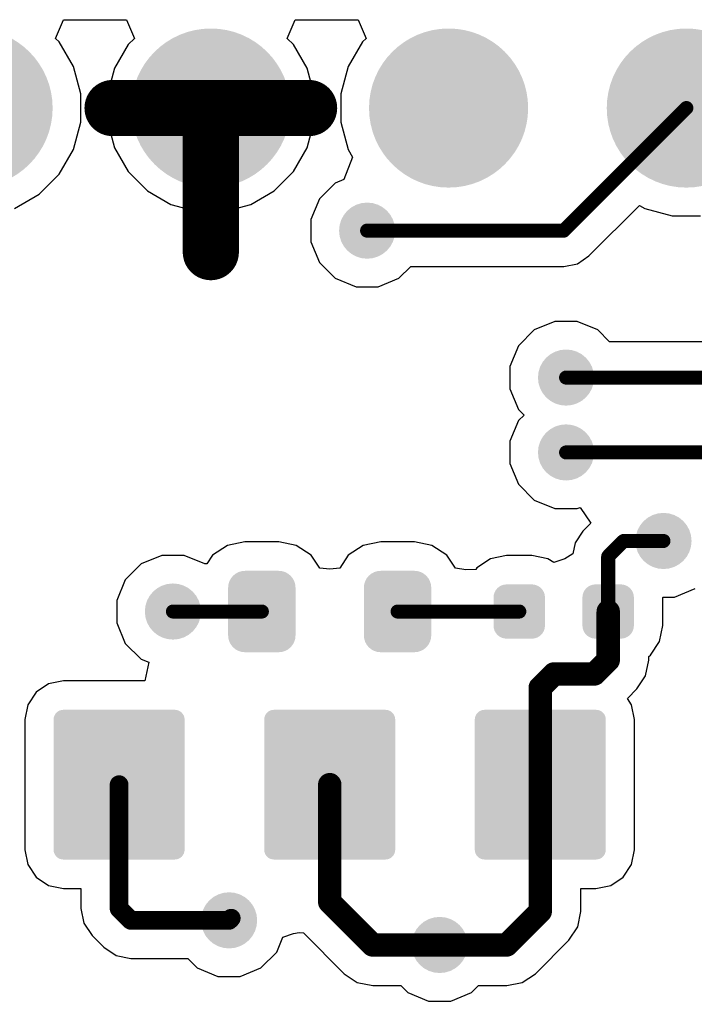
# Model space of a CAD drawing. Header units: inches. Extents: x 0.3 to 40.7, y 0.3 to 25.1.
# Tile 5 of 7: x 17.2 to 24.4, y 14.5 to 25.1. Entities that reach past the tile are written whole.
import ezdxf

# ---------------------------------------------------------------- set-up
doc = ezdxf.new("R2010")
doc.units = ezdxf.units.IN
for name, color, linetype in [('Pad Holes', 156, 'Continuous'), ('TOP', 1, 'Continuous'), ('Via Holes', 16, 'Continuous')]:
    doc.layers.add(name, color=color, linetype=linetype)

# ---------------------------------------------------------------- blocks, each defined once
blk = doc.blocks.new('PIN_HEADER_2_54___VERT__1_4POS_F_________1_3471')
at = {"layer": 'Pad Holes'}
h = blk.add_hatch(color=7, dxfattribs=at)
edge = h.paths.add_edge_path()
edge.add_arc((-3.81, 0), 0.5, 0, 360)
h = blk.add_hatch(color=7, dxfattribs=at)
edge = h.paths.add_edge_path()
edge.add_arc((-1.27, 0), 0.5, 0, 360)
h = blk.add_hatch(color=7, dxfattribs=at)
edge = h.paths.add_edge_path()
edge.add_arc((1.27, 0), 0.5, 0, 360)
h = blk.add_hatch(color=7, dxfattribs=at)
edge = h.paths.add_edge_path()
edge.add_arc((3.81, 0), 0.5, 0, 360)
at = {"layer": 'TOP'}
h = blk.add_hatch(color=1, dxfattribs=at)
edge = h.paths.add_edge_path()
edge.add_arc((-3.81, 0), 0.85, 0, 360)
h = blk.add_hatch(color=1, dxfattribs=at)
edge = h.paths.add_edge_path()
edge.add_arc((-1.27, 0), 0.85, 0, 360)
h = blk.add_hatch(color=1, dxfattribs=at)
edge = h.paths.add_edge_path()
edge.add_arc((1.27, 0), 0.85, 0, 360)
h = blk.add_hatch(color=1, dxfattribs=at)
edge = h.paths.add_edge_path()
edge.add_arc((3.81, 0), 0.85, 0, 360)
blk = doc.blocks.new('LEDC1608X80N_AK_3472')
at = {"layer": 'TOP'}
h = blk.add_hatch(color=1, dxfattribs=at)
edge = h.paths.add_edge_path()
edge.add_arc((-0.545, -0.255), 0.18, 270, 360)
edge.add_line((-0.365, -0.255), (-0.365, 0.255))
edge.add_arc((-0.545, 0.255), 0.18, 0, 90)
edge.add_line((-0.545, 0.435), (-0.905, 0.435))
edge.add_arc((-0.905, 0.255), 0.18, 90, 180)
edge.add_line((-1.085, 0.255), (-1.085, -0.255))
edge.add_arc((-0.905, -0.255), 0.18, 180, 270)
edge.add_line((-0.905, -0.435), (-0.545, -0.435))
h = blk.add_hatch(color=1, dxfattribs=at)
edge = h.paths.add_edge_path()
edge.add_arc((0.545, 0.255), 0.18, 90, 180)
edge.add_line((0.365, 0.255), (0.365, -0.255))
edge.add_arc((0.545, -0.255), 0.18, 180, 270)
edge.add_line((0.545, -0.435), (0.905, -0.435))
edge.add_arc((0.905, -0.255), 0.18, 270, 360)
edge.add_line((1.085, -0.255), (1.085, 0.255))
edge.add_arc((0.905, 0.255), 0.18, 0, 90)
edge.add_line((0.905, 0.435), (0.545, 0.435))
blk = doc.blocks.new('TS42_3474')
at = {"layer": 'TOP'}
h = blk.add_hatch(color=1, dxfattribs=at)
edge = h.paths.add_edge_path()
edge.add_arc((-3.505, 1.655), 0.105, 270, 360)
edge.add_line((-3.4, 1.655), (-3.4, 2.845))
edge.add_arc((-3.505, 2.845), 0.105, 0, 90)
edge.add_line((-3.505, 2.95), (-4.895, 2.95))
edge.add_arc((-4.895, 2.845), 0.105, 90, 180)
edge.add_line((-5, 2.845), (-5, 1.655))
edge.add_arc((-4.895, 1.655), 0.105, 180, 270)
edge.add_line((-4.895, 1.55), (-3.505, 1.55))
h = blk.add_hatch(color=1, dxfattribs=at)
edge = h.paths.add_edge_path()
edge.add_arc((4.895, 1.655), 0.105, 270, 360)
edge.add_line((5, 1.655), (5, 2.845))
edge.add_arc((4.895, 2.845), 0.105, 0, 90)
edge.add_line((4.895, 2.95), (3.505, 2.95))
edge.add_arc((3.505, 2.845), 0.105, 90, 180)
edge.add_line((3.4, 2.845), (3.4, 1.655))
edge.add_arc((3.505, 1.655), 0.105, 180, 270)
edge.add_line((3.505, 1.55), (4.895, 1.55))
h = blk.add_hatch(color=1, dxfattribs=at)
edge = h.paths.add_edge_path()
edge.add_arc((4.895, -0.595), 0.105, 270, 360)
edge.add_line((5, -0.595), (5, 0.595))
edge.add_arc((4.895, 0.595), 0.105, 0, 90)
edge.add_line((4.895, 0.7), (3.505, 0.7))
edge.add_arc((3.505, 0.595), 0.105, 90, 180)
edge.add_line((3.4, 0.595), (3.4, -0.595))
edge.add_arc((3.505, -0.595), 0.105, 180, 270)
edge.add_line((3.505, -0.7), (4.895, -0.7))
h = blk.add_hatch(color=1, dxfattribs=at)
edge = h.paths.add_edge_path()
edge.add_arc((-3.505, -2.845), 0.105, 270, 360)
edge.add_line((-3.4, -2.845), (-3.4, -1.655))
edge.add_arc((-3.505, -1.655), 0.105, 0, 90)
edge.add_line((-3.505, -1.55), (-4.895, -1.55))
edge.add_arc((-4.895, -1.655), 0.105, 90, 180)
edge.add_line((-5, -1.655), (-5, -2.845))
edge.add_arc((-4.895, -2.845), 0.105, 180, 270)
edge.add_line((-4.895, -2.95), (-3.505, -2.95))
h = blk.add_hatch(color=1, dxfattribs=at)
edge = h.paths.add_edge_path()
edge.add_arc((4.895, -2.845), 0.105, 270, 360)
edge.add_line((5, -2.845), (5, -1.655))
edge.add_arc((4.895, -1.655), 0.105, 0, 90)
edge.add_line((4.895, -1.55), (3.505, -1.55))
edge.add_arc((3.505, -1.655), 0.105, 90, 180)
edge.add_line((3.4, -1.655), (3.4, -2.845))
edge.add_arc((3.505, -2.845), 0.105, 180, 270)
edge.add_line((3.505, -2.95), (4.895, -2.95))
blk = doc.blocks.new('RES_0402_3478')
at = {"layer": 'TOP'}
h = blk.add_hatch(color=1, dxfattribs=at)
edge = h.paths.add_edge_path()
edge.add_arc((-0.34, -0.15), 0.14, 270, 360)
edge.add_line((-0.2, -0.15), (-0.2, 0.15))
edge.add_arc((-0.34, 0.15), 0.14, 0, 90)
edge.add_line((-0.34, 0.29), (-0.61, 0.29))
edge.add_arc((-0.61, 0.15), 0.14, 90, 180)
edge.add_line((-0.75, 0.15), (-0.75, -0.15))
edge.add_arc((-0.61, -0.15), 0.14, 180, 270)
edge.add_line((-0.61, -0.29), (-0.34, -0.29))
h = blk.add_hatch(color=1, dxfattribs=at)
edge = h.paths.add_edge_path()
edge.add_arc((0.34, 0.15), 0.14, 90, 180)
edge.add_line((0.2, 0.15), (0.2, -0.15))
edge.add_arc((0.34, -0.15), 0.14, 180, 270)
edge.add_line((0.34, -0.29), (0.61, -0.29))
edge.add_arc((0.61, -0.15), 0.14, 270, 360)
edge.add_line((0.75, -0.15), (0.75, 0.15))
edge.add_arc((0.61, 0.15), 0.14, 0, 90)
edge.add_line((0.61, 0.29), (0.34, 0.29))

msp = doc.modelspace()

# ---------------------------------------------------------------- hatches: boundary and pattern name
at = {"layer": 'TOP'}
h = msp.add_hatch(color=1, dxfattribs=at)
edge = h.paths.add_edge_path()
edge.add_arc((20.9, 22.8), 0.3, 0, 360)
h = msp.add_hatch(color=1, dxfattribs=at)
edge = h.paths.add_edge_path()
edge.add_arc((23.025, 21.23), 0.3, 0, 360)
h = msp.add_hatch(color=1, dxfattribs=at)
edge = h.paths.add_edge_path()
edge.add_arc((23.025, 20.43), 0.3, 0, 360)
h = msp.add_hatch(color=1, dxfattribs=at)
edge = h.paths.add_edge_path()
edge.add_arc((24.066, 19.484), 0.3, 0, 360)
h = msp.add_hatch(color=1, dxfattribs=at)
edge = h.paths.add_edge_path()
edge.add_arc((18.825, 18.73), 0.3, 0, 360)
h = msp.add_hatch(color=1, dxfattribs=at)
edge = h.paths.add_edge_path()
edge.add_arc((19.425, 15.43), 0.3, 0, 360)
h = msp.add_hatch(color=1, dxfattribs=at)
edge = h.paths.add_edge_path()
edge.add_arc((21.675, 15.167), 0.3, 0, 360)
at = {"layer": 'Via Holes'}
h = msp.add_hatch(color=7, dxfattribs=at)
edge = h.paths.add_edge_path()
edge.add_arc((20.9, 22.8), 0.15, 0, 360)
h = msp.add_hatch(color=7, dxfattribs=at)
edge = h.paths.add_edge_path()
edge.add_arc((23.025, 21.23), 0.15, 0, 360)
h = msp.add_hatch(color=7, dxfattribs=at)
edge = h.paths.add_edge_path()
edge.add_arc((23.025, 20.43), 0.15, 0, 360)
h = msp.add_hatch(color=7, dxfattribs=at)
edge = h.paths.add_edge_path()
edge.add_arc((24.066, 19.484), 0.15, 0, 360)
h = msp.add_hatch(color=7, dxfattribs=at)
edge = h.paths.add_edge_path()
edge.add_arc((18.825, 18.73), 0.15, 0, 360)
h = msp.add_hatch(color=7, dxfattribs=at)
edge = h.paths.add_edge_path()
edge.add_arc((19.425, 15.43), 0.15, 0, 360)
h = msp.add_hatch(color=7, dxfattribs=at)
edge = h.paths.add_edge_path()
edge.add_arc((21.675, 15.167), 0.15, 0, 360)

# ---------------------------------------------------------------- linework, layer by layer
at = {"layer": 'TOP'}
for p, q in [((17.572, 24.854), (17.655, 25.054)), ((17.655, 25.054), (18.33, 25.054)), ((18.33, 25.054), (18.413, 24.854)), ((20.047, 24.854), (20.13, 25.054)), ((20.13, 25.054), (20.805, 25.054)), ((20.805, 25.054), (20.888, 24.854)), ((17.61, 24.816), (17.572, 24.854)), ((18.413, 24.854), (18.347, 24.788)), ((20.113, 24.788), (20.047, 24.854)), ((20.888, 24.854), (20.85, 24.816)), ((17.762, 24.554), (17.61, 24.816)), ((18.347, 24.788), (18.201, 24.536)), ((20.259, 24.536), (20.113, 24.788)), ((20.85, 24.816), (20.698, 24.554)), ((17.84, 24.261), (17.762, 24.554)), ((18.201, 24.536), (18.126, 24.255)), ((20.334, 24.255), (20.259, 24.536)), ((20.698, 24.554), (20.62, 24.261)), ((17.84, 23.959), (17.84, 24.261)), ((18.126, 24.255), (18.126, 24.21)), ((18.126, 24.21), (20.334, 24.21)), ((20.334, 24.21), (20.334, 24.255)), ((20.62, 24.261), (20.62, 23.959)), ((19.13, 24.01), (18.126, 24.01)), ((18.126, 24.01), (18.126, 23.965)), ((19.13, 23.006), (19.13, 24.01)), ((20.334, 24.01), (19.33, 24.01)), ((19.33, 24.01), (19.33, 23.006)), ((20.334, 23.965), (20.334, 24.01)), ((17.762, 23.666), (17.84, 23.959)), ((18.126, 23.965), (18.201, 23.684)), ((20.259, 23.684), (20.334, 23.965)), ((20.62, 23.959), (20.698, 23.666)), ((18.201, 23.684), (18.347, 23.432)), ((20.113, 23.432), (20.259, 23.684)), ((17.61, 23.404), (17.762, 23.666)), ((20.745, 23.584), (20.652, 23.347)), ((20.698, 23.666), (20.745, 23.585)), ((20.745, 23.585), (20.745, 23.584)), ((17.396, 23.19), (17.61, 23.404)), ((18.347, 23.432), (18.552, 23.227)), ((19.908, 23.227), (20.113, 23.432)), ((20.56, 23.309), (20.391, 23.14)), ((20.652, 23.347), (20.56, 23.309)), ((17.134, 23.038), (17.396, 23.19)), ((18.552, 23.227), (18.804, 23.081)), ((19.656, 23.081), (19.908, 23.227)), ((18.804, 23.081), (19.085, 23.006)), ((19.375, 23.006), (19.656, 23.081)), ((20.391, 23.14), (20.3, 22.919)), ((23.27, 22.53), (23.811, 23.07)), ((23.811, 23.07), (23.866, 23.038)), ((19.085, 23.006), (19.13, 23.006)), ((19.33, 23.006), (19.375, 23.006)), ((23.866, 23.038), (24.159, 22.96)), ((24.159, 22.96), (24.461, 22.96)), ((20.3, 22.919), (20.3, 22.681)), ((20.3, 22.681), (20.391, 22.46)), ((23.146, 22.447), (23.27, 22.53)), ((20.391, 22.46), (20.56, 22.291)), ((21.24, 22.291), (21.366, 22.418)), ((21.366, 22.418), (23, 22.418)), ((23, 22.418), (23.146, 22.447)), ((20.56, 22.291), (20.781, 22.2)), ((20.781, 22.2), (21.019, 22.2)), ((21.019, 22.2), (21.24, 22.291)), ((22.906, 21.83), (22.685, 21.739)), ((23.144, 21.83), (22.906, 21.83)), ((23.365, 21.739), (23.144, 21.83)), ((22.685, 21.739), (22.516, 21.57)), ((23.491, 21.612), (23.365, 21.739)), ((22.516, 21.57), (22.425, 21.349)), ((24.597, 21.612), (23.491, 21.612)), ((22.425, 21.349), (22.425, 21.111)), ((22.425, 21.111), (22.516, 20.89)), ((22.516, 20.89), (22.576, 20.83)), ((22.516, 20.77), (22.425, 20.549)), ((22.576, 20.83), (22.516, 20.77)), ((22.425, 20.549), (22.425, 20.311)), ((22.425, 20.311), (22.516, 20.09)), ((22.516, 20.09), (22.685, 19.921)), ((22.685, 19.921), (22.906, 19.83)), ((22.906, 19.83), (23.144, 19.83)), ((23.144, 19.83), (23.176, 19.843)), ((23.176, 19.843), (23.289, 19.674)), ((23.205, 19.589), (23.122, 19.465)), ((23.289, 19.674), (23.205, 19.589)), ((19.595, 19.474), (19.408, 19.437)), ((19.955, 19.474), (19.595, 19.474)), ((20.142, 19.437), (19.955, 19.474)), ((21.045, 19.474), (20.858, 19.437)), ((21.405, 19.474), (21.045, 19.474)), ((21.592, 19.437), (21.405, 19.474)), ((23.122, 19.465), (23.099, 19.348)), ((19.408, 19.437), (19.249, 19.331)), ((20.301, 19.331), (20.142, 19.437)), ((20.858, 19.437), (20.699, 19.331)), ((21.751, 19.331), (21.592, 19.437)), ((18.706, 19.33), (18.485, 19.239)), ((18.944, 19.33), (18.706, 19.33)), ((19.165, 19.239), (18.944, 19.33)), ((19.249, 19.331), (19.189, 19.241)), ((20.393, 19.193), (20.301, 19.331)), ((20.699, 19.331), (20.607, 19.193)), ((21.844, 19.192), (21.751, 19.331)), ((22.218, 19.294), (22.073, 19.197)), ((22.39, 19.329), (22.218, 19.294)), ((22.66, 19.329), (22.39, 19.329)), ((22.832, 19.294), (22.66, 19.329)), ((22.893, 19.254), (22.832, 19.294)), ((23.011, 19.292), (22.893, 19.254)), ((23.099, 19.348), (23.011, 19.292)), ((18.485, 19.239), (18.316, 19.07)), ((19.189, 19.241), (19.165, 19.239)), ((20.5, 19.182), (20.393, 19.193)), ((20.607, 19.193), (20.5, 19.182)), ((21.954, 19.175), (21.844, 19.192)), ((22.06, 19.178), (21.954, 19.175)), ((22.073, 19.197), (22.06, 19.178)), ((18.316, 19.07), (18.225, 18.849)), ((24.185, 18.884), (24.405, 18.975)), ((18.225, 18.849), (18.225, 18.611)), ((24.059, 18.88), (24.062, 18.884)), ((24.059, 18.58), (24.059, 18.88)), ((24.062, 18.884), (24.185, 18.884)), ((18.225, 18.611), (18.316, 18.39)), ((24.024, 18.408), (24.059, 18.58)), ((18.316, 18.39), (18.485, 18.221)), ((23.927, 18.263), (24.024, 18.408)), ((18.485, 18.221), (18.566, 18.188)), ((23.875, 18.044), (23.908, 18.21)), ((23.908, 18.25), (23.927, 18.263)), ((23.908, 18.21), (23.908, 18.25)), ((18.566, 18.188), (18.526, 17.988)), ((23.781, 17.903), (23.875, 18.044)), ((17.497, 17.956), (17.363, 17.867)), ((17.655, 17.988), (17.497, 17.956)), ((18.526, 17.988), (17.655, 17.988)), ((23.68, 17.802), (23.781, 17.903)), ((17.363, 17.867), (17.274, 17.733)), ((23.726, 17.733), (23.68, 17.802)), ((17.274, 17.733), (17.242, 17.575)), ((23.758, 17.575), (23.726, 17.733)), ((17.242, 17.575), (17.242, 16.185)), ((23.758, 16.185), (23.758, 17.575)), ((17.242, 16.185), (17.274, 16.027)), ((23.726, 16.027), (23.758, 16.185)), ((17.274, 16.027), (17.363, 15.893)), ((23.637, 15.893), (23.726, 16.027)), ((17.363, 15.893), (17.497, 15.803)), ((23.503, 15.803), (23.637, 15.893)), ((17.497, 15.803), (17.655, 15.772)), ((23.345, 15.772), (23.503, 15.803)), ((17.655, 15.772), (17.842, 15.772)), ((17.842, 15.772), (17.842, 15.555)), ((23.183, 15.526), (23.183, 15.772)), ((23.183, 15.772), (23.345, 15.772)), ((17.842, 15.555), (17.842, 15.555)), ((17.842, 15.555), (17.873, 15.399)), ((23.15, 15.36), (23.183, 15.526)), ((17.873, 15.399), (17.962, 15.267)), ((17.962, 15.267), (18.087, 15.142)), ((20, 15.25), (20.113, 15.291)), ((20.113, 15.291), (20.172, 15.299)), ((20.172, 15.299), (20.219, 15.295)), ((20.219, 15.295), (20.653, 14.86)), ((23.056, 15.22), (23.15, 15.36)), ((19.934, 15.09), (20, 15.25)), ((22.697, 14.86), (23.056, 15.22)), ((18.087, 15.142), (18.087, 15.142)), ((18.087, 15.142), (18.219, 15.053)), ((18.219, 15.053), (18.375, 15.022)), ((19.765, 14.921), (19.934, 15.09)), ((18.375, 15.022), (18.984, 15.022)), ((18.984, 15.022), (19.085, 14.921)), ((19.085, 14.921), (19.306, 14.83)), ((19.544, 14.83), (19.765, 14.921)), ((20.653, 14.86), (20.794, 14.766)), ((22.557, 14.766), (22.697, 14.86)), ((19.306, 14.83), (19.544, 14.83)), ((20.794, 14.766), (20.96, 14.733)), ((20.96, 14.733), (21.26, 14.733)), ((21.26, 14.733), (21.335, 14.658)), ((22.015, 14.658), (22.09, 14.733)), ((22.09, 14.733), (22.391, 14.733)), ((22.391, 14.733), (22.557, 14.766)), ((21.335, 14.658), (21.556, 14.567)), ((21.795, 14.567), (22.015, 14.658)), ((21.556, 14.567), (21.795, 14.567))]:
    msp.add_line(p, q, dxfattribs=at)
for points, const_width in [([(18.18, 24.11), (19.23, 24.11)], 0.6), ([(19.23, 24.11), (20.28, 24.11)], 0.6), ([(19.23, 22.57), (19.23, 24.11)], 0.6), ([(23, 22.8), (24.31, 24.11)], 0.15), ([(20.9, 22.8), (23, 22.8)], 0.15), ([(23.025, 21.23), (24.597, 21.23)], 0.15), ([(23.025, 20.43), (24.833, 20.43)], 0.15), ([(23.475, 19.319), (23.64, 19.484)], 0.15), ([(23.64, 19.484), (24.066, 19.484)], 0.15), ([(23.475, 18.73), (23.475, 19.319)], 0.15), ([(23.475, 18.21), (23.475, 18.73)], 0.25), ([(18.825, 18.73), (19.775, 18.73)], 0.15), ([(21.225, 18.73), (22.525, 18.73)], 0.15), ([(23.329, 18.063), (23.475, 18.21)], 0.25), ([(22.75, 17.917), (22.896, 18.063)], 0.25), ([(22.896, 18.063), (23.329, 18.063)], 0.25), ([(22.75, 15.526), (22.75, 17.917)], 0.25), ([(18.25, 15.555), (18.25, 16.88)], 0.2), ([(20.5, 15.626), (20.5, 16.88)], 0.25), ([(20.5, 15.626), (20.96, 15.167)], 0.25), ([(18.25, 15.555), (18.375, 15.43)], 0.2), ([(22.391, 15.167), (22.75, 15.526)], 0.25), ([(18.375, 15.43), (19.425, 15.43)], 0.2), ([(19.425, 15.43), (19.448, 15.453)], 0.2), ([(20.96, 15.167), (21.675, 15.167)], 0.25), ([(21.675, 15.167), (22.391, 15.167)], 0.25)]:
    msp.add_lwpolyline(points, dxfattribs=dict(at, const_width=const_width))
for points, const_width in [([(18.03, 24.11, 1), (18.33, 24.11, 1)], 0.3), ([(19.08, 24.11, 1), (19.38, 24.11, 1)], 0.3), ([(19.08, 24.11, 1), (19.38, 24.11, 1)], 0.3), ([(19.08, 24.11, 1), (19.38, 24.11, 1)], 0.3), ([(20.13, 24.11, 1), (20.43, 24.11, 1)], 0.3), ([(24.273, 24.11, 1), (24.348, 24.11, 1)], 0.075), ([(19.08, 22.57, 1), (19.38, 22.57, 1)], 0.3), ([(20.862, 22.8, 1), (20.937, 22.8, 1)], 0.075), ([(22.963, 22.8, 1), (23.038, 22.8, 1)], 0.075), ([(22.963, 22.8, 1), (23.038, 22.8, 1)], 0.075), ([(22.988, 21.23, 1), (23.063, 21.23, 1)], 0.075), ([(22.988, 20.43, 1), (23.063, 20.43, 1)], 0.075), ([(23.603, 19.484, 1), (23.678, 19.484, 1)], 0.075), ([(23.603, 19.484, 1), (23.678, 19.484, 1)], 0.075), ([(24.028, 19.484, 1), (24.103, 19.484, 1)], 0.075), ([(23.438, 19.319, 1), (23.513, 19.319, 1)], 0.075), ([(23.438, 19.319, 1), (23.513, 19.319, 1)], 0.075), ([(23.413, 18.73, 1), (23.538, 18.73, 1)], 0.125), ([(18.788, 18.73, 1), (18.863, 18.73, 1)], 0.075), ([(19.738, 18.73, 1), (19.813, 18.73, 1)], 0.075), ([(21.188, 18.73, 1), (21.263, 18.73, 1)], 0.075), ([(22.488, 18.73, 1), (22.563, 18.73, 1)], 0.075), ([(23.438, 18.73, 1), (23.513, 18.73, 1)], 0.075), ([(23.413, 18.21, 1), (23.538, 18.21, 1)], 0.125), ([(23.413, 18.21, 1), (23.538, 18.21, 1)], 0.125), ([(22.834, 18.063, 1), (22.959, 18.063, 1)], 0.125), ([(22.834, 18.063, 1), (22.959, 18.063, 1)], 0.125), ([(23.266, 18.063, 1), (23.391, 18.063, 1)], 0.125), ([(23.266, 18.063, 1), (23.391, 18.063, 1)], 0.125), ([(22.687, 17.917, 1), (22.812, 17.917, 1)], 0.125), ([(22.687, 17.917, 1), (22.812, 17.917, 1)], 0.125), ([(18.2, 16.88, 1), (18.3, 16.88, 1)], 0.1), ([(20.438, 16.88, 1), (20.563, 16.88, 1)], 0.125), ([(20.438, 15.626, 1), (20.563, 15.626, 1)], 0.125), ([(20.438, 15.626, 1), (20.563, 15.626, 1)], 0.125), ([(18.2, 15.555, 1), (18.3, 15.555, 1)], 0.1), ([(18.2, 15.555, 1), (18.3, 15.555, 1)], 0.1), ([(22.687, 15.526, 1), (22.812, 15.526, 1)], 0.125), ([(22.687, 15.526, 1), (22.812, 15.526, 1)], 0.125), ([(18.325, 15.43, 1), (18.425, 15.43, 1)], 0.1), ([(18.325, 15.43, 1), (18.425, 15.43, 1)], 0.1), ([(19.375, 15.43, 1), (19.475, 15.43, 1)], 0.1), ([(19.375, 15.43, 1), (19.475, 15.43, 1)], 0.1), ([(19.398, 15.453, 1), (19.498, 15.453, 1)], 0.1), ([(20.897, 15.167, 1), (21.022, 15.167, 1)], 0.125), ([(20.897, 15.167, 1), (21.022, 15.167, 1)], 0.125), ([(21.613, 15.167, 1), (21.738, 15.167, 1)], 0.125), ([(21.613, 15.167, 1), (21.738, 15.167, 1)], 0.125), ([(22.328, 15.167, 1), (22.453, 15.167, 1)], 0.125), ([(22.328, 15.167, 1), (22.453, 15.167, 1)], 0.125)]:
    msp.add_lwpolyline(points, format="xyb", close=True, dxfattribs=dict(at, const_width=const_width))

# ---------------------------------------------------------------- block references
msp.add_blockref('PIN_HEADER_2_54___VERT__1_4POS_F_________1_3471', (20.5, 24.11))
for name, p, rotation in [('LEDC1608X80N_AK_3472', (20.5, 18.73), 180), ('RES_0402_3478', (23, 18.73), 180), ('TS42_3474', (20.5, 12.68), 90)]:
    msp.add_blockref(name, p, dxfattribs=dict(rotation=rotation))

doc.saveas('drawing.dxf')
